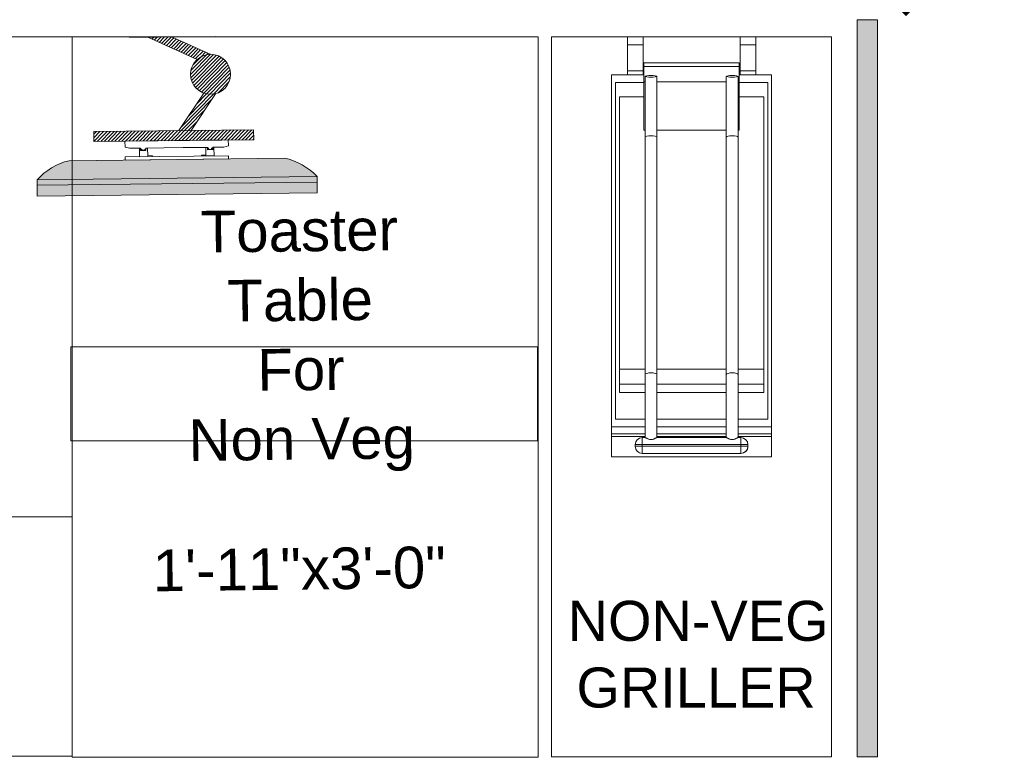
# Model space of a CAD drawing. Header units: millimetres. Extents: x -39166 to 36719, y -31650 to 11510.
# Tile 34 of 38: x 24364 to 25595, y 3242 to 4164. Entities that reach past the tile are written whole.
import ezdxf

# ---------------------------------------------------------------- set-up
doc = ezdxf.new("R2010")
doc.units = ezdxf.units.MM
doc.header["$LTSCALE"] = 500
doc.header["$MEASUREMENT"] = 0
doc.header["$PDMODE"] = 35
doc.header["$PDSIZE"] = -9
doc.linetypes.add('DOT2', pattern=[0.125, 0, -0.125])
for name, color, linetype, lineweight in [('02_EQUIPMENT', 124, 'Continuous', 0), ('02_EQUIPMENT-NON VEG', 1, 'Continuous', 0), ('02_EQUIPMENT-TEXT', 7, 'Continuous', 0), ('boh partition', 7, 'Continuous', 5), ('DIM', 7, 'Continuous', 9)]:
    doc.layers.add(name, color=color, linetype=linetype, lineweight=lineweight)
doc.styles.add('DIM_75', font='arial.ttf', dxfattribs={"height": 4.5})
doc.styles.get("Standard").update_dxf_attribs({"font": 'arial.ttf', "height": 100})
doc.dimstyles.new('FT-Mts', dxfattribs={"dimscale": 10, "dimtxt": 20, "dimasz": 6, "dimexe": 5, "dimexo": 5, "dimgap": 2, "dimtad": 0, "dimtoh": 1, "dimdec": 0, "dimzin": 9, "dimdsep": 46, "dimtxsty": 'Standard', "dimblk": 'ARCHTICK', "dimcen": 5, "dimdle": 2, "dimclrd": 256, "dimclre": 253, "dimclrt": 6, "dimadec": 0, "dimazin": 2, "dimtfac": 1, "dimtdec": 0, "dimtofl": 0, "dimtmove": 0, "dimatfit": 3, "dimfxl": 0, "dimtolj": 1, "dimtzin": 0, "dimlwd": -1, "dimlwe": 0, "dimarcsym": 0})

# ---------------------------------------------------------------- blocks, each defined once
blk = doc.blocks.new('COMBINED BURGER STATION')
blk.add_line((-9.313225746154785e-10, 0), (-9.313225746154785e-10, -35.97400011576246))
for points in [[(-57.00000000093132, -35.97400011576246), (-57.00000000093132, 0), (0, 0), (0, -35.97400011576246), (-57.00000000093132, -35.97400011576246)], [(0, -23.9966263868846), (-57.00000000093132, -23.9966263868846)]]:
    blk.add_lwpolyline(points)
blk = doc.blocks.new('NON-VEG GRILLER')
for p, q in [((-10.21182266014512, 35.60591133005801), (-10.21182266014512, 36)), ((-9.423645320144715, 36), (-10.21182266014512, 36)), ((-9.423645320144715, 36), (-9.423645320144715, 35.60591133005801)), ((-4.576354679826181, 35.60591133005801), (-4.576354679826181, 36)), ((-3.788177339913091, 36), (-4.576354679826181, 36)), ((-3.788177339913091, 36), (-3.788177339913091, 35.60591133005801)), ((-10.21182266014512, 35.60591133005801), (-10.21182266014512, 34.29847211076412)), ((-10.21182266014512, 35.60591133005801), (-9.423645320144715, 35.60591133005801)), ((-9.423645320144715, 34.29847211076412), (-9.423645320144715, 35.60591133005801)), ((-4.576354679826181, 35.60591133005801), (-4.576354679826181, 34.29847211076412)), ((-4.576354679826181, 35.60591133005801), (-3.788177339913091, 35.60591133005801)), ((-3.788177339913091, 34.29847211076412), (-3.788177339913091, 35.60591133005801)), ((-9.38423645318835, 34.50812921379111), (-9.38423645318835, 34.69338270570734)), ((-9.38423645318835, 34.69338270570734), (-4.61576354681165, 34.69338270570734)), ((-9.38423645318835, 34.50812921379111), (-9.38423645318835, 33.75532232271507)), ((-9.38423645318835, 34.50812921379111), (-4.61576354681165, 34.50812921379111)), ((-4.61576354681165, 34.69338270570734), (-4.61576354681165, 34.50812921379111)), ((-4.61576354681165, 33.75532232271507), (-4.61576354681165, 34.50812921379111)), ((-10.21182266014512, 34.10142777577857), (-11.0000000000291, 34.10142777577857)), ((-11.0000000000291, 15), (-11.0000000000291, 34.10142777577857)), ((-10.21182266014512, 34.10142777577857), (-10.21182266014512, 34.29847211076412)), ((-9.423645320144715, 34.29847211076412), (-10.21182266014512, 34.29847211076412)), ((-10.21182266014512, 34.10142777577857), (-9.423645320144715, 34.10142777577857)), ((-9.423645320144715, 34.29847211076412), (-9.423645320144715, 34.10142777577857)), ((-9.38423645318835, 34.10142777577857), (-9.423645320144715, 34.10142777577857)), ((-9.3251231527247, 34.02312464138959), (-9.3251231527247, 30.98749187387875)), ((-8.733990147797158, 34.02312464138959), (-8.733990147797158, 30.98749187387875)), ((-5.266009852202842, 30.98749187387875), (-5.266009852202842, 34.02312464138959)), ((-4.6748768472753, 30.98749187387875), (-4.6748768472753, 34.02312464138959)), ((-4.576354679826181, 34.10142777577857), (-4.61576354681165, 34.10142777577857)), ((-4.576354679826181, 34.10142777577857), (-4.576354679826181, 34.29847211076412)), ((-3.788177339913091, 34.29847211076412), (-4.576354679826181, 34.29847211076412)), ((-4.576354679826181, 34.10142777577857), (-3.788177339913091, 34.10142777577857)), ((-3.788177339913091, 34.29847211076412), (-3.788177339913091, 34.10142777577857)), ((-3.000000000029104, 34.10142777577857), (-3.788177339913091, 34.10142777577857)), ((-3.000000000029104, 16.49400200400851), (-3.000000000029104, 34.10142777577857)), ((-10.80295566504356, 33.70733910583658), (-9.38423645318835, 33.70733910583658)), ((-10.80295566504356, 16.8880906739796), (-10.80295566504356, 33.70733910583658)), ((-9.38423645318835, 33.75532232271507), (-9.38423645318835, 31.32681610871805)), ((-9.38423645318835, 33.75532232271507), (-9.3251231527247, 33.75532232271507)), ((-8.733990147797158, 33.75532232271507), (-5.266009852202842, 33.75532232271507)), ((-4.6748768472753, 33.75532232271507), (-4.61576354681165, 33.75532232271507)), ((-4.61576354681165, 31.32681610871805), (-4.61576354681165, 33.75532232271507)), ((-4.61576354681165, 33.70733910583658), (-3.197044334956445, 33.70733910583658)), ((-3.197044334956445, 33.70733910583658), (-3.197044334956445, 16.8880906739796)), ((-10.60591133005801, 32.9978468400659), (-10.60591133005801, 19.38463268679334)), ((-10.60591133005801, 32.9978468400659), (-9.38423645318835, 32.9978468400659)), ((-4.61576354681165, 32.9978468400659), (-3.394088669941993, 32.9978468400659)), ((-3.394088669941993, 32.9978468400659), (-3.394088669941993, 19.38463268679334)), ((-9.38423645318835, 31.32681610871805), (-9.3251231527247, 31.32681610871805)), ((-8.733990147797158, 31.32681610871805), (-5.266009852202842, 31.32681610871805)), ((-4.6748768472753, 31.32681610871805), (-4.61576354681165, 31.32681610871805)), ((-9.3251231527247, 30.98749187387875), (-9.3251231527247, 19.10989582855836)), ((-8.733990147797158, 30.98749187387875), (-8.733990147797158, 19.10989582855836)), ((-5.266009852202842, 19.10989582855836), (-5.266009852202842, 30.98749187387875)), ((-4.6748768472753, 19.10989582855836), (-4.6748768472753, 30.98749187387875)), ((-10.60591133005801, 19.38463268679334), (-10.60591133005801, 18.63275618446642)), ((-10.60591133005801, 19.38463268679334), (-9.3251231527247, 19.38463268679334)), ((-8.733990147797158, 19.38463268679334), (-5.266009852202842, 19.38463268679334)), ((-4.6748768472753, 19.38463268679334), (-3.394088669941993, 19.38463268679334)), ((-3.394088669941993, 18.63275618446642), (-3.394088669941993, 19.38463268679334)), ((-9.3251231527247, 19.10989582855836), (-9.3251231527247, 15.96069842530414)), ((-8.733990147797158, 19.10989582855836), (-8.733990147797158, 15.96069842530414)), ((-5.266009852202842, 15.96069842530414), (-5.266009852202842, 19.10989582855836)), ((-4.6748768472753, 15.96069842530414), (-4.6748768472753, 19.10989582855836)), ((-10.60591133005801, 18.63275618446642), (-10.60591133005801, 18.21508582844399)), ((-9.3251231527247, 18.63275618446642), (-10.60591133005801, 18.63275618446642)), ((-10.60591133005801, 18.21508582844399), (-9.3251231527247, 18.21508582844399)), ((-5.266009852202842, 18.63275618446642), (-8.733990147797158, 18.63275618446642)), ((-8.733990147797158, 18.21508582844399), (-5.266009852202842, 18.21508582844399)), ((-3.394088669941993, 18.63275618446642), (-4.6748768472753, 18.63275618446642)), ((-4.6748768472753, 18.21508582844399), (-3.394088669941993, 18.21508582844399)), ((-3.394088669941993, 18.21508582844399), (-3.394088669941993, 18.63275618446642)), ((-9.3251231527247, 16.8880906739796), (-10.80295566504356, 16.8880906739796)), ((-5.266009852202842, 16.8880906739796), (-8.733990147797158, 16.8880906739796)), ((-3.197044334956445, 16.8880906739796), (-4.6748768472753, 16.8880906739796)), ((-9.3251231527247, 16.49400200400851), (-11.0000000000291, 16.49400200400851)), ((-5.266009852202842, 16.49400200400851), (-8.733990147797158, 16.49400200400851)), ((-3.000000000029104, 16.49400200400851), (-4.6748768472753, 16.49400200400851)), ((-3.000000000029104, 16.14655967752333), (-3.000000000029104, 16.49400200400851)), ((-9.3251231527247, 16.14655967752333), (-11.0000000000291, 16.14655967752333)), ((-9.3251231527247, 16.00758274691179), (-11.0000000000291, 16.00758274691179)), ((-9.463054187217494, 15.96069842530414), (-9.463054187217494, 15.61839676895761)), ((-9.320550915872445, 15.96069842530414), (-9.463054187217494, 15.96069842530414)), ((-9.320464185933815, 15.96060909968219), (-9.3121507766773, 15.95894380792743)), ((-9.3121507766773, 15.95894380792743), (-9.299748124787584, 15.95405836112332)), ((-9.299748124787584, 15.95405836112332), (-9.283542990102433, 15.94631558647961)), ((-9.283542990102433, 15.94631558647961), (-9.264264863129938, 15.9364866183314)), ((-9.264264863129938, 15.9364866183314), (-9.24269585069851, 15.92537086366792)), ((-9.24269585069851, 15.92537086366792), (-9.218820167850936, 15.91335552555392)), ((-9.218820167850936, 15.91335552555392), (-9.192028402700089, 15.90069773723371)), ((-9.192028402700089, 15.90069773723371), (-9.162724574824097, 15.88829468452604)), ((-9.162724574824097, 15.88829468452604), (-9.131315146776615, 15.87708275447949)), ((-9.131315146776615, 15.87708275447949), (-9.09823476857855, 15.86814239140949)), ((-9.09823476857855, 15.86814239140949), (-9.064101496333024, 15.86225079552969)), ((-9.064101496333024, 15.86225079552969), (-9.029556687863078, 15.86012732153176)), ((-9.029556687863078, 15.86012732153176), (-8.995011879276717, 15.86225079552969)), ((-8.995011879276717, 15.86225079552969), (-8.960878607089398, 15.86814239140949)), ((-8.960878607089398, 15.86814239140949), (-8.927798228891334, 15.87708275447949)), ((-8.927798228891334, 15.87708275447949), (-8.896388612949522, 15.88829468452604)), ((-8.896388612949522, 15.88829468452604), (-8.867084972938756, 15.90069773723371)), ((-8.867084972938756, 15.90069773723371), (-8.840293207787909, 15.91335552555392)), ((-8.840293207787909, 15.91335552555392), (-8.816417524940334, 15.92537086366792)), ((-8.816417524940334, 15.92537086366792), (-8.79484832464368, 15.9364866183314)), ((-8.79484832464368, 15.9364866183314), (-8.775570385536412, 15.94631558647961)), ((-8.775570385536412, 15.94631558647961), (-8.759365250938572, 15.95405836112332)), ((-8.759365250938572, 15.95405836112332), (-8.746962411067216, 15.95894380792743)), ((-8.746962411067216, 15.95894380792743), (-8.73864918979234, 15.96060909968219)), ((-5.261437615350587, 15.96069842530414), (-8.738562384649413, 15.96069842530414)), ((-5.266009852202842, 16.14655967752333), (-8.733990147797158, 16.14655967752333)), ((-5.266009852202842, 16.00758274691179), (-8.733990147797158, 16.00758274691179)), ((-5.261350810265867, 15.96060909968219), (-5.253037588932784, 15.95894380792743)), ((-5.253037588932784, 15.95894380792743), (-5.24063474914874, 15.95405836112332)), ((-5.24063474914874, 15.95405836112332), (-5.224429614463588, 15.94631558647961)), ((-5.224429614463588, 15.94631558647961), (-5.205151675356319, 15.9364866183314)), ((-5.205151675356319, 15.9364866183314), (-5.183582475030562, 15.92537086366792)), ((-5.183582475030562, 15.92537086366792), (-5.159706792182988, 15.91335552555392)), ((-5.159706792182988, 15.91335552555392), (-5.132915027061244, 15.90069773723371)), ((-5.132915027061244, 15.90069773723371), (-5.103611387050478, 15.88829468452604)), ((-5.103611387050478, 15.88829468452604), (-5.072201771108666, 15.87708275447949)), ((-5.072201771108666, 15.87708275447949), (-5.039121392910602, 15.86814239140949)), ((-5.039121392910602, 15.86814239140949), (-5.004988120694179, 15.86225079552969)), ((-5.004988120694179, 15.86225079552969), (-4.970443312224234, 15.86012732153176)), ((-4.970443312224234, 15.86012732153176), (-4.935898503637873, 15.86225079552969)), ((-4.935898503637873, 15.86225079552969), (-4.90176523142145, 15.86814239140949)), ((-4.90176523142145, 15.86814239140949), (-4.868684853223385, 15.87708275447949)), ((-4.868684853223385, 15.87708275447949), (-4.837275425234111, 15.88829468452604)), ((-4.837275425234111, 15.88829468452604), (-4.807971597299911, 15.90069773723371)), ((-4.807971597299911, 15.90069773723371), (-4.781179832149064, 15.91335552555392)), ((-4.781179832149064, 15.91335552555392), (-4.75730414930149, 15.92537086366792)), ((-4.75730414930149, 15.92537086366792), (-4.735735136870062, 15.9364866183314)), ((-4.735735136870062, 15.9364866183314), (-4.716457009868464, 15.94631558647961)), ((-4.716457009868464, 15.94631558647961), (-4.700251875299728, 15.95405836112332)), ((-4.700251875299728, 15.95405836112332), (-4.687849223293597, 15.95894380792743)), ((-4.687849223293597, 15.95894380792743), (-4.679535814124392, 15.96060909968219)), ((-4.536945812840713, 15.96069842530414), (-4.679449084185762, 15.96069842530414)), ((-3.000000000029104, 16.14655967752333), (-4.6748768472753, 16.14655967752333)), ((-3.000000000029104, 16.00758274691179), (-4.6748768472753, 16.00758274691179)), ((-4.536945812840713, 15.61839676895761), (-4.536945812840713, 15.96069842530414)), ((-3.000000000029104, 16.00758274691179), (-3.000000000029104, 16.14655967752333)), ((-3.000000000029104, 15), (-3.000000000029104, 16.00758274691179)), ((-9.817733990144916, 15.60601862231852), (-9.817733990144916, 15.52724890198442)), ((-9.817733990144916, 15.52724890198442), (-9.817733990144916, 15.52449820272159)), ((-9.463054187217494, 15.61839676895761), (-4.536945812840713, 15.61839676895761)), ((-9.463054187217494, 15.53962704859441), (-9.463054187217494, 15.61839676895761)), ((-9.463054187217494, 15.53962704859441), (-9.463054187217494, 15.17278516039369)), ((-4.536945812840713, 15.53962704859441), (-9.463054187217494, 15.53962704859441)), ((-4.536945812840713, 15.61839676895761), (-4.536945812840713, 15.53962704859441)), ((-4.536945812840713, 15.17278516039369), (-4.536945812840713, 15.53962704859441)), ((-4.18226600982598, 15.52724890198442), (-4.18226600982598, 15.60601862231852)), ((-4.18226600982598, 15.52449820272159), (-4.18226600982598, 15.52724890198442)), ((-3.000000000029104, 15), (-11.0000000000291, 15)), ((-9.463054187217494, 15.17278516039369), (-4.536945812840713, 15.17278516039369)), ((-9.463054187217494, 15.17003446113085), (-9.463054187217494, 15.17278516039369)), ((-9.463054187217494, 15.17003446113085), (-9.463054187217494, 15.16981839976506)), ((-4.536945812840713, 15.17003446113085), (-9.463054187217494, 15.17003446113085)), ((-4.536945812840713, 15.16981839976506), (-9.463054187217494, 15.16981839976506)), ((-4.536945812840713, 15.17278516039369), (-4.536945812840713, 15.17003446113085)), ((-4.536945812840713, 15.16981839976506), (-4.536945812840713, 15.17003446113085))]:
    blk.add_line(p, q)
blk.add_lwpolyline([(-14, 36), (0, 36), (0, 0), (-14, 0)], close=True)
for centre, radius, start, end in [((-9.463054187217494, 15.60601862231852), 0.3546798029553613, 90, 180), ((-4.536945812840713, 15.60601862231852), 0.3546798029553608, 0, 90), ((-9.463054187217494, 15.52449820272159), 0.3546798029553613, 180, 270), ((-4.536945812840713, 15.52449820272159), 0.3546798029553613, 270, 0)]:
    blk.add_arc(centre, radius, start, end)
for centre, major_axis, ratio in [((-9.029556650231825, 34.02312464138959), (0.2955665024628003, 2.121379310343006e-14), 0.1391731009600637), ((-4.970443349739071, 34.02312464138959), (0.2955665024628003, -6.904433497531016e-15), 0.1391731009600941)]:
    blk.add_ellipse(centre, major_axis=major_axis, ratio=ratio)
for centre, major_axis, ratio, start_param, end_param in [((-9.029556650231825, 30.98749187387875), (-0.2955665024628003, 0), 0.2212550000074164, 3.141592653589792, 6.283185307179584), ((-4.970443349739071, 30.98749187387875), (-0.2955665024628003, 0), 0.2212550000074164, 3.141592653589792, 6.283185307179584), ((-9.029556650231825, 19.10989582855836), (-0.2955665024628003, 0), 0.3026854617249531, 3.141592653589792, 6.283185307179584), ((-4.970443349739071, 19.10989582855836), (-0.2955665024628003, 0), 0.3026854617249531, 3.141592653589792, 6.283185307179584), ((-9.463054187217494, 15.60601862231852), (-0.3546798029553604, 4.858600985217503e-13), 0.03489949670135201, 4.712388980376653, 6.283185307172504), ((-9.463054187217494, 15.52724890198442), (-0.3546798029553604, 2.341280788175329e-14), 0.03489949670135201, -1.570796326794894, 1.8878e-12), ((-9.463054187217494, 15.52724890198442), (0.3546798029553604, 5.143974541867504e-10), 0.9993908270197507, 3.141592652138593, 4.712388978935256), ((-9.463054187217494, 15.52449820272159), (0.3546798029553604, 9.852088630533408e-10), 0.9993908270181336, 3.141592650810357, 4.712388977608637), ((-4.536945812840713, 15.60601862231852), (0.3546798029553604, 2.341280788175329e-14), 0.03489949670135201, -1.8914e-12, 1.570796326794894), ((-4.536945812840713, 15.52724890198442), (-0.3546798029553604, 1.789950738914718e-14), 0.03489949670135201, 3.141592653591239, 4.712388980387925), ((-4.536945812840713, 15.52724890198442), (0.3546798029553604, 3.191872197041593e-10), 0.9993908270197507, 4.712388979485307, 6.283185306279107), ((-4.536945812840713, 15.52449820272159), (-0.3546798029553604, 1.516678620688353e-10), 0.9993908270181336, 1.570796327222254, 3.141592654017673)]:
    blk.add_ellipse(centre, major_axis=major_axis, ratio=ratio, start_param=start_param, end_param=end_param)
at = {"layer": '02_EQUIPMENT-TEXT', "insert": (-16.87405908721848, 7.79910168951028), "char_height": 1.999992, "width": 20.0116854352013, "attachment_point": 1}
blk.add_mtext('{\\W4.740442; }NON-VEG\\P{\\W5.307226; }GRILLER', dxfattribs=at)
blk = doc.blocks.new('sd sd fsd')
at = {"ltscale": 2}
for points in [[(-562151.5604830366, -31360.38950733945), (-562151.5604830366, -31360.92796887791), (-562165.5604830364, -31360.92796887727), (-562165.5604830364, -31360.3895073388)], [(-562151.5604830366, -31360.92796887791), (-562151.5604830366, -31361.19719964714), (-562165.5604830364, -31361.19719964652), (-562165.5604830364, -31360.92796887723)]]:
    blk.add_hatch(color=252, dxfattribs=at).paths.add_polyline_path(points)
h = blk.add_hatch(color=252, dxfattribs=at)
edge = h.paths.add_edge_path()
edge.add_line((-562153.1758676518, -31362.13950733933), (-562163.9450984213, -31362.13950733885))
edge.add_arc((-562163.2842941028, -31359.15093070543), 3.060760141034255, 221.9551948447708, 257.53193081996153, ccw=False)
edge.add_line((-562165.5604830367, -31361.19719964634), (-562151.5604830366, -31361.19719964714))
edge.add_arc((-562153.8366719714, -31359.15093070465), 3.060760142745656, 282.4680691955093, 318.0448051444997, ccw=False)
h = blk.add_hatch()
h.set_pattern_fill('ANSI31', color=8, style=0)
h.set_pattern_definition([(315, (-187.2075386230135, -62433.52957595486), (-0.0883883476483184, -0.0883883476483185), [])])
h.paths.add_polyline_path([(-562158.749360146, -31368.26793557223), (-562159.942970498, -31368.26793557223), (-562157.4830188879, -31367.13310236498, 0.1814990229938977), (-562156.8250453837, -31367.38020416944)])
h.paths.add_polyline_path([(-562157.8248818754, -31366.38020418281, -1), (-562155.8248818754, -31366.38020418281, -1)])
h.paths.add_polyline_path([(-562156.5973505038, -31365.40643343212, 0.1481835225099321), (-562157.1761358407, -31365.44392396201), (-562158.4395416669, -31363.58181503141), (-562157.8353197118, -31363.58181503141)])
h.paths.add_polyline_path([(-562154.7033590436, -31363.58181503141), (-562162.7033590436, -31363.58181503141), (-562162.7033590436, -31363.08181503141), (-562154.7033590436, -31363.08181503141)])
at = {"color": 8}
for p, q in [((-562151.5604830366, -31360.38950733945), (-562165.5604830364, -31360.38950733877)), ((-562165.5604830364, -31360.38950733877), (-562165.5604830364, -31360.92796887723)), ((-562151.5604830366, -31360.92796887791), (-562151.5604830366, -31360.38950733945)), ((-562151.5604830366, -31360.92796887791), (-562165.5604830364, -31360.92796887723)), ((-562165.5604830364, -31360.92796887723), (-562165.5604830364, -31361.19719964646)), ((-562165.5604830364, -31360.92796887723), (-562151.5604830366, -31360.92796887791)), ((-562165.5604830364, -31361.19719964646), (-562151.5604830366, -31361.19719964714)), ((-562151.5604830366, -31361.19719964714), (-562151.5604830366, -31360.92796887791)), ((-562163.9450984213, -31362.13950733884), (-562153.175867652, -31362.13950733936)), ((-562161.1457625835, -31362.13950733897), (-562155.97520349, -31362.13950733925)), ((-562161.1457625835, -31362.29733085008), (-562161.1457625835, -31362.13950733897)), ((-562155.97520349, -31362.13950733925), (-562155.97520349, -31362.29733085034)), ((-562155.97520349, -31362.29733085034), (-562161.1457625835, -31362.29733085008)), ((-562160.4218150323, -31362.29733085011), (-562160.4218150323, -31362.70647388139)), ((-562159.7896147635, -31362.29733085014), (-562160.4218150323, -31362.29733085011)), ((-562160.4218150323, -31362.70647388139), (-562160.379054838, -31362.7064738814)), ((-562160.379054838, -31362.65987229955), (-562160.379054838, -31362.60996066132)), ((-562160.379054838, -31362.60996066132), (-562160.1006641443, -31362.60996066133)), ((-562160.3068461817, -31362.65987229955), (-562160.379054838, -31362.65987229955)), ((-562160.379054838, -31362.7064738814), (-562160.379054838, -31362.67152771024)), ((-562160.379054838, -31362.67152771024), (-562160.3068461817, -31362.67152771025)), ((-562160.3700662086, -31362.65154733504), (-562160.3700662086, -31362.61732335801)), ((-562160.3700662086, -31362.61732335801), (-562160.1112364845, -31362.61732335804)), ((-562160.2995696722, -31362.65154733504), (-562160.3700662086, -31362.65154733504)), ((-562160.3700662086, -31362.72651509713), (-562160.3700662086, -31362.67953235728)), ((-562160.3700662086, -31362.67953235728), (-562160.2995696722, -31362.67953235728)), ((-562160.3068461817, -31362.67152771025), (-562160.3068461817, -31362.65987229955)), ((-562160.2995696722, -31362.67953235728), (-562160.2995696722, -31362.65154733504)), ((-562160.1112364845, -31362.65154733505), (-562160.1575921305, -31362.65154733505)), ((-562160.1575921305, -31362.65154733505), (-562160.1575921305, -31362.67953235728)), ((-562160.1575921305, -31362.67953235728), (-562160.1112364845, -31362.6795323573)), ((-562160.1006641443, -31362.65579992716), (-562160.1510860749, -31362.65579992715)), ((-562160.1510860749, -31362.65579992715), (-562160.1510860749, -31362.67399520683)), ((-562160.1510860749, -31362.67399520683), (-562160.1006641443, -31362.67399520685)), ((-562160.1112364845, -31362.61732335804), (-562160.1112364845, -31362.65154733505)), ((-562160.1112364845, -31362.6795323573), (-562160.1112364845, -31362.72651509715)), ((-562160.1006641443, -31362.60996066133), (-562160.1006641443, -31362.65579992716)), ((-562160.1006641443, -31362.67399520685), (-562160.1006641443, -31362.71782837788)), ((-562160.0154433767, -31362.71782837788), (-562160.0154433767, -31362.34304975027)), ((-562160.0154433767, -31362.34304975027), (-562159.7896147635, -31362.34304975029)), ((-562159.7896147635, -31362.34304975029), (-562159.7896147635, -31362.29733085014)), ((-562157.3313513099, -31362.34304975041), (-562157.3313513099, -31362.29733085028)), ((-562157.3313513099, -31362.29733085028), (-562156.6991510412, -31362.29733085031)), ((-562157.1055226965, -31362.34304975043), (-562157.3313513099, -31362.34304975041)), ((-562157.1055226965, -31362.71782837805), (-562157.1055226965, -31362.34304975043)), ((-562156.7419112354, -31362.60996066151), (-562157.0203019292, -31362.6099606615)), ((-562157.0203019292, -31362.6099606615), (-562157.0203019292, -31362.65579992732)), ((-562157.0203019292, -31362.65579992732), (-562156.9698799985, -31362.65579992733)), ((-562156.9698799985, -31362.67399520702), (-562157.0203019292, -31362.67399520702)), ((-562157.0203019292, -31362.67399520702), (-562157.0203019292, -31362.71782837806)), ((-562156.7508998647, -31362.61732335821), (-562157.0097295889, -31362.6173233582)), ((-562157.0097295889, -31362.6173233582), (-562157.0097295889, -31362.65154733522)), ((-562157.0097295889, -31362.65154733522), (-562156.9633739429, -31362.65154733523)), ((-562156.9633739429, -31362.67953235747), (-562157.0097295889, -31362.67953235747)), ((-562157.0097295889, -31362.67953235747), (-562157.0097295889, -31362.72651509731)), ((-562156.9698799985, -31362.65579992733), (-562156.9698799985, -31362.67399520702)), ((-562156.9633739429, -31362.65154733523), (-562156.9633739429, -31362.67953235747)), ((-562156.821396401, -31362.67953235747), (-562156.821396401, -31362.65154733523)), ((-562156.821396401, -31362.65154733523), (-562156.7508998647, -31362.65154733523)), ((-562156.7508998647, -31362.67953235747), (-562156.821396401, -31362.67953235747)), ((-562156.8141198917, -31362.67152771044), (-562156.8141198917, -31362.65987229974)), ((-562156.8141198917, -31362.65987229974), (-562156.7419112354, -31362.65987229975)), ((-562156.7419112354, -31362.67152771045), (-562156.8141198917, -31362.67152771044)), ((-562156.7508998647, -31362.65154733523), (-562156.7508998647, -31362.61732335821)), ((-562156.7508998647, -31362.72651509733), (-562156.7508998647, -31362.67953235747)), ((-562156.7419112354, -31362.65987229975), (-562156.7419112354, -31362.60996066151)), ((-562156.7419112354, -31362.7064738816), (-562156.7419112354, -31362.67152771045)), ((-562156.6991510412, -31362.7064738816), (-562156.7419112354, -31362.7064738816)), ((-562156.6991510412, -31362.29733085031), (-562156.6991510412, -31362.7064738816)), ((-562162.7033590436, -31363.08181503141), (-562154.7033590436, -31363.08181503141)), ((-562162.7033590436, -31363.58181503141), (-562162.7033590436, -31363.08181503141)), ((-562161.1457625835, -31362.7894165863), (-562160.9152907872, -31362.72651509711)), ((-562161.1457625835, -31363.08181503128), (-562161.1457625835, -31362.7894165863)), ((-562155.97520349, -31363.08181503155), (-562161.1457625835, -31363.08181503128)), ((-562160.9152907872, -31362.72651509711), (-562160.3700662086, -31362.72651509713)), ((-562160.1112364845, -31362.72651509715), (-562158.3112850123, -31362.72651509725)), ((-562160.1006641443, -31362.71782837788), (-562160.0154433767, -31362.71782837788)), ((-562157.0097295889, -31362.72651509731), (-562158.2712195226, -31362.72651509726)), ((-562157.0203019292, -31362.71782837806), (-562157.1055226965, -31362.71782837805)), ((-562156.2056752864, -31362.72651509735), (-562156.7508998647, -31362.72651509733)), ((-562155.97520349, -31362.78941658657), (-562156.2056752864, -31362.72651509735)), ((-562155.97520349, -31362.78941658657), (-562155.97520349, -31363.08181503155)), ((-562154.7033590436, -31363.08181503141), (-562154.7033590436, -31363.58181503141)), ((-562154.7033590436, -31363.58181503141), (-562162.7033590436, -31363.58181503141)), ((-562157.1761358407, -31365.44392396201), (-562158.4395416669, -31363.58181503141)), ((-562156.5973505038, -31365.40643343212), (-562157.8353197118, -31363.58181503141)), ((-562159.942970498, -31368.26793557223), (-562157.4830188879, -31367.13310236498)), ((-562158.749360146, -31368.26793557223), (-562156.8250453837, -31367.38020416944))]:
    blk.add_line(p, q, dxfattribs=at)
at = {"color": 8, "linetype": 'ByBlock'}
blk.add_line((-562160.8634304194, -31368.26793557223), (-562156.5604830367, -31368.26793557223), dxfattribs=at)
blk.add_line((-562160.8634304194, -31368.26793557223), (-562156.5604830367, -31368.26793557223), dxfattribs=at)
at = {"color": 8}
blk.add_circle((-562156.8248818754, -31366.38020418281), 0.999999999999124, dxfattribs=at)
for centre, start, end in [((-562163.2842941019, -31359.15093070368), 221.9551948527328, 257.5319308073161), ((-562153.8366719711, -31359.15093070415), 282.4680691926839, 318.0448051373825)]:
    blk.add_arc(centre, 3.060760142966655, start, end, dxfattribs=at)
blk = doc.blocks.new('_ArchTick')
at = {"color": 0, "linetype": 'ByBlock', "const_width": 0.15}
blk.add_lwpolyline([(-0.5, -0.5), (0.5, 0.5)], dxfattribs=at)
blk = doc.blocks.new('*D73')
at = {"layer": 'DEFPOINTS', "color": 0}
for p in [(25498.91988130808, 4239.512872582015), (26661.41988130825, 4239.512872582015), (26661.41988130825, 4202)]:
    blk.add_point(p, dxfattribs=at)
at = {"layer": 'DIM'}
blk.add_line((25478.91988130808, 4202), (26681.41988130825, 4202), dxfattribs=at)
at = {"layer": 'DIM', "color": 253, "linetype": 'DOT2', "lineweight": 0}
for p, q in [((25498.91988130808, 4189.512872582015), (25498.91988130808, 4152)), ((26661.41988130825, 4189.512872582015), (26661.41988130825, 4152))]:
    blk.add_line(p, q, dxfattribs=at)
at = {"layer": 'DIM', "xscale": 60, "yscale": 60, "zscale": 60, "rotation": 180}
blk.add_blockref('_ArchTick', (25498.91988130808, 4202), dxfattribs=at)
at = {"layer": 'DIM', "xscale": 60, "yscale": 60, "zscale": 60}
blk.add_blockref('_ArchTick', (26661.41988130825, 4202), dxfattribs=at)
at = {"layer": 'DIM', "color": 0, "char_height": 100, "attachment_point": 5}
for s, insert in [('\\A1;1165', (26080.16988130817, 4273.057298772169)), ('\\A1;[3\'-11"]', (26080.16988130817, 4117.914051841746))]:
    blk.add_mtext(s, dxfattribs=dict(at, insert=insert))
blk = doc.blocks.new('*U66')
at = {"layer": 'boh partition'}
h = blk.add_hatch(color=256, dxfattribs=at)
h.dxf.hatch_style = 1
h.paths.add_polyline_path([(-22.54095401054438, 1049.932989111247), (2.858996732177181, 1049.863822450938), (0.3502006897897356, 128.5986036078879), (-25.04974993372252, 128.6677707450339)])
blk.add_lwpolyline([(-22.54095401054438, 1049.932989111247), (2.858996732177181, 1049.863822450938), (0.3502006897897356, 128.5986036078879), (-25.04974993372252, 128.6677707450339)], close=True, dxfattribs=at)

msp = doc.modelspace()

# ---------------------------------------------------------------- linework, layer by layer
at = {"layer": '02_EQUIPMENT-NON VEG'}
for points in [[(24430.19519053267, 4143.079880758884), (25012.5436355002, 4143.079880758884), (25012.54363550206, 3242.46421069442), (24430.19519053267, 3242.46421069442)], [(24428.42202139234, 3638.023099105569), (25011.72259070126, 3638.023099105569), (25011.65080563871, 3755.365423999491), (24428.35023632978, 3755.365423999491)]]:
    msp.add_lwpolyline(points, close=True, dxfattribs=at)

# ---------------------------------------------------------------- block references
at = {"rotation": 0.1521783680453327}
msp.add_blockref('*U66', (25436.44570210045, 3114.479949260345), dxfattribs=at)
at = {"layer": '02_EQUIPMENT', "xscale": -24.98874918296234, "yscale": 24.98874918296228, "zscale": 24.98874918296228, "rotation": 180.6733943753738}
msp.add_blockref('sd sd fsd', (14080440.48499999, -614559.3447877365), dxfattribs=at)
at = {"layer": '02_EQUIPMENT-NON VEG', "xscale": 25, "yscale": 25, "zscale": 25}
for name, p in [('COMBINED BURGER STATION', (24430.19519053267, 4143.079880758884)), ('NON-VEG GRILLER', (25379.10946690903, 3243.079880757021))]:
    msp.add_blockref(name, p, dxfattribs=at)

# ---------------------------------------------------------------- texts
at = {"layer": '02_EQUIPMENT-TEXT', "char_height": 62.47187295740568, "width": 878.5960954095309, "attachment_point": 2, "rotation": 0.6733943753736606, "style": 'DIM_75'}
for s, insert in [('{\\H0.83333x;Toaster\\PTable \\PFor \\PNon Veg}', (24713.53250115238, 3926.900934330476)), ('{\\H0.83333x;1\'-11"x3\'-0"}', (24713.53250115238, 3504.117020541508))]:
    msp.add_mtext(s, dxfattribs=dict(at, insert=insert))

# ---------------------------------------------------------------- dimensions: what is measured, and where the dimension line sits
at = {"layer": 'DIM'}
dim = msp.add_linear_dim(base=(26661.41988130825, 4202), p1=(25498.91988130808, 4239.512872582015), p2=(26661.41988130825, 4239.512872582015), dimstyle='FT-Mts', override={"dimtxt": 8, "dimtad": 1, "dimtoh": 0, "dimrnd": 5, "dimpost": '\\X', "dimclrt": 0, "dimfxl": 2}, dxfattribs=at)
dim.commit()
dim.dimension.update_dxf_attribs({"geometry": '*D73', "text_midpoint": (26080.16988130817, 4202)})

doc.saveas('drawing.dxf')
